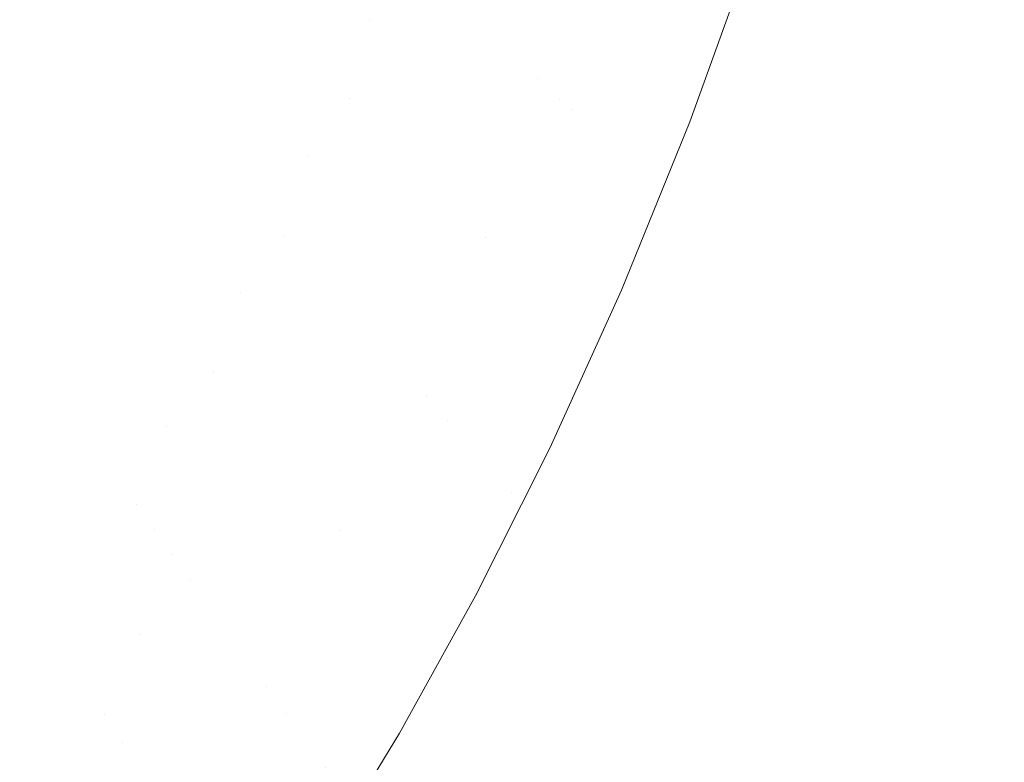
# Model space of a CAD drawing. Header units: centimetres. Extents: x -17.1 to 18.2, y 4.2 to 6.
# Tile 242 of 256: x 6.346 to 6.4224, y 4.5002 to 4.5579. Entities that reach past the tile are written whole.
import ezdxf

# ---------------------------------------------------------------- set-up
doc = ezdxf.new("R2010")
doc.units = ezdxf.units.CM
doc.header["$LTSCALE"] = 2.54
doc.layers.add('Lucido design-1', color=7, linetype='Continuous')

# ---------------------------------------------------------------- blocks, each defined once
blk = doc.blocks.new('Gruppo-3-1')
at = {"color": 7, "linetype": 'Continuous', "lineweight": 9}
blk.add_3dface([(-17.020308, 5.900212, -2276.22217), (-17.020308, 4.300212, -2276.22217), (18.147234, 4.300212, -2276.22217), (18.147234, 5.900212, -2276.22217)], dxfattribs=at)
for points, invisible_edges in [([(18.147234, 5.900212, -2277.02217), (6.24222, 4.401209, -2277.02217), (6.247738, 4.402007, -2277.02217)], 9), ([(6.24222, 4.401209, -2277.02217), (18.147234, 5.900212, -2277.02217), (18.147234, 4.300212, -2277.02217)], 9), ([(18.147234, 5.900212, -2277.02217), (6.247738, 4.402007, -2277.02217), (6.250767, 4.402575, -2277.02217)], 9), ([(6.250767, 4.402575, -2277.02217), (6.253268, 4.403044, -2277.02217), (18.147234, 5.900212, -2277.02217)], 10), ([(18.147234, 5.900212, -2277.02217), (6.253268, 4.403044, -2277.02217), (6.258817, 4.404324, -2277.02217)], 9), ([(18.147234, 5.900212, -2277.02217), (6.258817, 4.404324, -2277.02217), (6.26439, 4.405856, -2277.02217)], 9), ([(18.147234, 5.900212, -2277.02217), (6.26439, 4.405856, -2277.02217), (6.269994, 4.407647, -2277.02217)], 9), ([(18.147234, 5.900212, -2277.02217), (6.269994, 4.407647, -2277.02217), (6.275634, 4.409711, -2277.02217)], 9), ([(18.147234, 5.900212, -2277.02217), (6.275634, 4.409711, -2277.02217), (6.281313, 4.412058, -2277.02217)], 9), ([(18.147234, 5.900212, -2277.02217), (6.281313, 4.412058, -2277.02217), (6.287038, 4.414703, -2277.02217)], 9), ([(18.147234, 5.900212, -2277.02217), (6.287038, 4.414703, -2277.02217), (6.292811, 4.417664, -2277.02217)], 9), ([(18.147234, 5.900212, -2277.02217), (6.292811, 4.417664, -2277.02217), (6.298004, 4.420601, -2277.02217), (6.298635, 4.420958, -2277.02217)], 9), ([(18.147234, 5.900212, -2277.02217), (6.298635, 4.420958, -2277.02217), (6.304513, 4.424607, -2277.02217)], 9), ([(18.147234, 5.900212, -2277.02217), (6.304513, 4.424607, -2277.02217), (6.310445, 4.428633, -2277.02217)], 9), ([(18.147234, 5.900212, -2277.02217), (6.310445, 4.428633, -2277.02217), (6.316431, 4.433061, -2277.02217)], 9), ([(18.147234, 5.900212, -2277.02217), (6.316431, 4.433061, -2277.02217), (6.319508, 4.435537, -2277.02217), (6.322469, 4.437919, -2277.02217)], 9), ([(18.147234, 5.900212, -2277.02217), (6.322469, 4.437919, -2277.02217), (6.328555, 4.443236, -2277.02217)], 9), ([(18.147234, 5.900212, -2277.02217), (6.328555, 4.443236, -2277.02217), (6.334685, 4.449043, -2277.02217)], 9), ([(18.147234, 5.900212, -2277.02217), (6.334685, 4.449043, -2277.02217), (6.340848, 4.455373, -2277.02217)], 9), ([(18.147234, 5.900212, -2277.02217), (6.340848, 4.455373, -2277.02217), (6.347034, 4.462262, -2277.02217)], 9), ([(18.147234, 5.900212, -2277.02217), (6.347034, 4.462262, -2277.02217), (6.353228, 4.469745, -2277.02217)], 9), ([(18.147234, 5.900212, -2277.02217), (6.353228, 4.469745, -2277.02217), (6.356636, 4.474215, -2277.02217)], 9), ([(6.356636, 4.474215, -2277.02217), (6.359413, 4.477858, -2277.02217), (18.147234, 5.900212, -2277.02217)], 10), ([(18.147234, 5.900212, -2277.02217), (6.359413, 4.477858, -2277.02217), (6.365564, 4.486638, -2277.02217)], 9), ([(6.365564, 4.486638, -2277.02217), (6.369371, 4.492466, -2277.02217), (18.147234, 5.900212, -2277.02217)], 10), ([(18.147234, 5.900212, -2277.02217), (6.369371, 4.492466, -2277.02217), (6.371905, 4.496635, -2277.02217)], 9), ([(6.371905, 4.496635, -2277.02217), (6.375446, 4.502463, -2277.02217), (18.147234, 5.900212, -2277.02217)], 10), ([(18.147234, 5.900212, -2277.02217), (6.375446, 4.502463, -2277.02217), (6.381366, 4.513153, -2277.02217)], 9), ([(18.147234, 5.900212, -2277.02217), (6.381366, 4.513153, -2277.02217), (6.384928, 4.520239, -2277.02217)], 9), ([(6.384928, 4.520239, -2277.02217), (6.387131, 4.52462, -2277.02217), (18.147234, 5.900212, -2277.02217)], 10), ([(18.147234, 5.900212, -2277.02217), (6.387131, 4.52462, -2277.02217), (6.392692, 4.536882, -2277.02217)], 9), ([(6.392692, 4.536882, -2277.02217), (6.397999, 4.549945, -2277.02217), (18.147234, 5.900212, -2277.02217)], 10), ([(18.147234, 5.900212, -2277.02217), (6.397999, 4.549945, -2277.02217), (6.402994, 4.563808, -2277.02217)], 9), ([(6.389668, 4.565499, -2277.020427), (6.394471, 4.576228, -2277.020704), (6.386174, 4.553285, -2277.020704)], 11), ([(6.394471, 4.576228, -2277.020704), (6.395382, 4.575557, -2277.020957), (6.387041, 4.55249, -2277.020957), (6.386174, 4.553285, -2277.020704)], 15), ([(6.38791, 4.551692, -2277.021186), (6.387041, 4.55249, -2277.020957), (6.395382, 4.575557, -2277.020957), (6.396297, 4.574883, -2277.021186)], 15), ([(6.396297, 4.574883, -2277.021186), (6.397215, 4.574208, -2277.021392), (6.388783, 4.550891, -2277.021392), (6.38791, 4.551692, -2277.021186)], 15), ([(6.388783, 4.550891, -2277.021392), (6.397215, 4.574208, -2277.021392), (6.398136, 4.57353, -2277.021574)], 11), ([(6.388783, 4.550891, -2277.021392), (6.398136, 4.57353, -2277.021574), (6.379205, 4.526755, -2277.021574)], 11), ([(6.398136, 4.57353, -2277.021574), (6.399059, 4.57285, -2277.021731), (6.380026, 4.525825, -2277.021731), (6.379205, 4.526755, -2277.021574)], 15), ([(6.380849, 4.524892, -2277.021865), (6.380026, 4.525825, -2277.021731), (6.399059, 4.57285, -2277.021731), (6.399984, 4.57217, -2277.021865)], 15), ([(6.399984, 4.57217, -2277.021865), (6.400911, 4.571487, -2277.021975), (6.381674, 4.523958, -2277.021975), (6.380849, 4.524892, -2277.021865)], 15), ([(6.3825, 4.523023, -2277.02206), (6.381674, 4.523958, -2277.021975), (6.400911, 4.571487, -2277.021975), (6.401839, 4.570804, -2277.02206)], 15), ([(6.401839, 4.570804, -2277.02206), (6.402768, 4.57012, -2277.022121), (6.383327, 4.522087, -2277.022121), (6.3825, 4.523023, -2277.02206)], 15), ([(6.384154, 4.521149, -2277.022158), (6.383327, 4.522087, -2277.022121), (6.402768, 4.57012, -2277.022121), (6.403698, 4.569436, -2277.022158)], 15), ([(6.385298, 4.569097, -2277.018703), (6.386162, 4.568385, -2277.019093), (6.381898, 4.557208, -2277.019093), (6.381057, 4.55798, -2277.018703)], 15), ([(6.402994, 4.563808, -2277.02217), (6.397999, 4.549945, -2277.02217), (6.384154, 4.521149, -2277.022158), (6.403698, 4.569436, -2277.022158)], 14), ([(6.382745, 4.556432, -2277.019461), (6.381898, 4.557208, -2277.019093), (6.386162, 4.568385, -2277.019093), (6.387032, 4.567669, -2277.019461)], 15), ([(6.387032, 4.567669, -2277.019461), (6.387906, 4.56695, -2277.019806), (6.383596, 4.555651, -2277.019806), (6.382745, 4.556432, -2277.019461)], 15), ([(6.384451, 4.554866, -2277.020128), (6.383596, 4.555651, -2277.019806), (6.387906, 4.56695, -2277.019806), (6.388785, 4.566226, -2277.020128)], 15), ([(6.388785, 4.566226, -2277.020128), (6.389668, 4.565499, -2277.020427), (6.385311, 4.554077, -2277.020427), (6.384451, 4.554866, -2277.020128)], 15), ([(6.386174, 4.553285, -2277.020704), (6.385311, 4.554077, -2277.020427), (6.389668, 4.565499, -2277.020427)], 11), ([(6.357174, 4.559251, -2277.004376), (6.359424, 4.56415, -2277.004376), (6.360726, 4.562821, -2277.005971), (6.358454, 4.557874, -2277.005971)], 15), ([(6.36854, 4.562319, -2277.011756), (6.366287, 4.55715, -2277.011756), (6.364846, 4.558619, -2277.010405), (6.367076, 4.563735, -2277.010405)], 15), ([(6.344711, 4.558636, -2276.991952), (6.347032, 4.563188, -2276.991952), (6.348032, 4.562056, -2276.993838), (6.345692, 4.557466, -2276.993838)], 15), ([(6.354721, 4.561887, -2277.001035), (6.352406, 4.557103, -2277.001035), (6.351256, 4.558404, -2276.999294), (6.353551, 4.563145, -2276.999294)], 15), ([(6.358454, 4.557874, -2277.005971), (6.360726, 4.562821, -2277.005971), (6.362065, 4.561456, -2277.007509), (6.35977, 4.55646, -2277.007509)], 15), ([(6.370035, 4.560872, -2277.013037), (6.367759, 4.555648, -2277.013037), (6.366287, 4.55715, -2277.011756), (6.36854, 4.562319, -2277.011756)], 15), ([(6.373116, 4.55789, -2277.015378), (6.376126, 4.562504, -2277.015914), (6.371567, 4.551764, -2277.015914)], 11), ([(6.376126, 4.562504, -2277.015914), (6.376933, 4.561764, -2277.016431), (6.372348, 4.550967, -2277.016431), (6.371567, 4.551764, -2277.015914)], 15), ([(6.345692, 4.557466, -2276.993838), (6.348032, 4.562056, -2276.993838), (6.349069, 4.560881, -2276.995693), (6.346709, 4.556253, -2276.995693)], 15), ([(6.355929, 4.560589, -2277.00273), (6.353592, 4.55576, -2277.00273), (6.352406, 4.557103, -2277.001035), (6.354721, 4.561887, -2277.001035)], 15), ([(6.35977, 4.55646, -2277.007509), (6.362065, 4.561456, -2277.007509), (6.363439, 4.560055, -2277.008989), (6.361121, 4.555008, -2277.008989)], 15), ([(6.373137, 4.550163, -2277.016928), (6.372348, 4.550967, -2277.016431), (6.376933, 4.561764, -2277.016431), (6.377746, 4.561018, -2277.016928)], 15), ([(6.346709, 4.556253, -2276.995693), (6.349069, 4.560881, -2276.995693), (6.350144, 4.559664, -2276.997512), (6.347763, 4.554995, -2276.997512)], 15), ([(6.371561, 4.559395, -2277.014245), (6.369261, 4.554116, -2277.014245), (6.367759, 4.555648, -2277.013037), (6.370035, 4.560872, -2277.013037)], 15), ([(6.377746, 4.561018, -2277.016928), (6.378565, 4.560267, -2277.017404), (6.373931, 4.549352, -2277.017404), (6.373137, 4.550163, -2277.016928)], 15), ([(6.357174, 4.559251, -2277.004376), (6.354814, 4.554376, -2277.004376), (6.353592, 4.55576, -2277.00273), (6.355929, 4.560589, -2277.00273)], 15), ([(6.361121, 4.555008, -2277.008989), (6.363439, 4.560055, -2277.008989), (6.364846, 4.558619, -2277.010405), (6.362505, 4.553521, -2277.010405)], 15), ([(6.374731, 4.548536, -2277.017858), (6.373931, 4.549352, -2277.017404), (6.378565, 4.560267, -2277.017404), (6.37939, 4.55951, -2277.017858)], 15), ([(6.347763, 4.554995, -2276.997512), (6.350144, 4.559664, -2276.997512), (6.351256, 4.558404, -2276.999294), (6.348854, 4.553693, -2276.999294)], 15), ([(6.358454, 4.557874, -2277.005971), (6.356072, 4.552952, -2277.005971), (6.354814, 4.554376, -2277.004376), (6.357174, 4.559251, -2277.004376)], 15), ([(6.373116, 4.55789, -2277.015378), (6.370791, 4.552555, -2277.015378), (6.369261, 4.554116, -2277.014245), (6.371561, 4.559395, -2277.014245)], 15), ([(6.37939, 4.55951, -2277.017858), (6.380221, 4.558747, -2277.018292), (6.375536, 4.547715, -2277.018292), (6.374731, 4.548536, -2277.017858)], 15), ([(6.348854, 4.553693, -2276.999294), (6.351256, 4.558404, -2276.999294), (6.352406, 4.557103, -2277.001035), (6.349982, 4.552349, -2277.001035)], 15), ([(6.362505, 4.553521, -2277.010405), (6.364846, 4.558619, -2277.010405), (6.366287, 4.55715, -2277.011756), (6.363921, 4.551999, -2277.011756)], 15), ([(6.376347, 4.546888, -2277.018703), (6.375536, 4.547715, -2277.018292), (6.380221, 4.558747, -2277.018292), (6.381057, 4.55798, -2277.018703)], 15), ([(6.35977, 4.55646, -2277.007509), (6.357364, 4.551488, -2277.007509), (6.356072, 4.552952, -2277.005971), (6.358454, 4.557874, -2277.005971)], 15), ([(6.371567, 4.551764, -2277.015914), (6.370791, 4.552555, -2277.015378), (6.373116, 4.55789, -2277.015378)], 11), ([(6.381057, 4.55798, -2277.018703), (6.381898, 4.557208, -2277.019093), (6.377163, 4.546055, -2277.019093), (6.376347, 4.546888, -2277.018703)], 15), ([(6.346709, 4.556253, -2276.995693), (6.344242, 4.55166, -2276.995693), (6.343246, 4.552912, -2276.993838), (6.345692, 4.557466, -2276.993838)], 15), ([(6.349982, 4.552349, -2277.001035), (6.352406, 4.557103, -2277.001035), (6.353592, 4.55576, -2277.00273), (6.351145, 4.550961, -2277.00273)], 15), ([(6.363921, 4.551999, -2277.011756), (6.366287, 4.55715, -2277.011756), (6.367759, 4.555648, -2277.013037), (6.365368, 4.550443, -2277.013037)], 15), ([(6.377984, 4.545218, -2277.019461), (6.377163, 4.546055, -2277.019093), (6.381898, 4.557208, -2277.019093), (6.382745, 4.556432, -2277.019461)], 15), ([(6.347763, 4.554995, -2276.997512), (6.345275, 4.550362, -2276.997512), (6.344242, 4.55166, -2276.995693), (6.346709, 4.556253, -2276.995693)], 15), ([(6.361121, 4.555008, -2277.008989), (6.35869, 4.549986, -2277.008989), (6.357364, 4.551488, -2277.007509), (6.35977, 4.55646, -2277.007509)], 15), ([(6.382745, 4.556432, -2277.019461), (6.383596, 4.555651, -2277.019806), (6.378809, 4.544377, -2277.019806), (6.377984, 4.545218, -2277.019461)], 15), ([(6.351145, 4.550961, -2277.00273), (6.353592, 4.55576, -2277.00273), (6.354814, 4.554376, -2277.004376), (6.352344, 4.549531, -2277.004376)], 15), ([(6.365368, 4.550443, -2277.013037), (6.367759, 4.555648, -2277.013037), (6.369261, 4.554116, -2277.014245), (6.366844, 4.548856, -2277.014245)], 15), ([(6.379638, 4.543531, -2277.020128), (6.378809, 4.544377, -2277.019806), (6.383596, 4.555651, -2277.019806), (6.384451, 4.554866, -2277.020128)], 15), ([(6.348854, 4.553693, -2276.999294), (6.346344, 4.549019, -2276.999294), (6.345275, 4.550362, -2276.997512), (6.347763, 4.554995, -2276.997512)], 15), ([(6.362505, 4.553521, -2277.010405), (6.360049, 4.548447, -2277.010405), (6.35869, 4.549986, -2277.008989), (6.361121, 4.555008, -2277.008989)], 15), ([(6.384451, 4.554866, -2277.020128), (6.385311, 4.554077, -2277.020427), (6.380472, 4.542681, -2277.020427), (6.379638, 4.543531, -2277.020128)], 15), ([(6.352344, 4.549531, -2277.004376), (6.354814, 4.554376, -2277.004376), (6.356072, 4.552952, -2277.005971), (6.353577, 4.548059, -2277.005971)], 15), ([(6.366844, 4.548856, -2277.014245), (6.369261, 4.554116, -2277.014245), (6.370791, 4.552555, -2277.015378), (6.368349, 4.547239, -2277.015378)], 15), ([(6.381309, 4.541827, -2277.020704), (6.380472, 4.542681, -2277.020427), (6.385311, 4.554077, -2277.020427), (6.386174, 4.553285, -2277.020704)], 15), ([(6.349982, 4.552349, -2277.001035), (6.347448, 4.547631, -2277.001035), (6.346344, 4.549019, -2276.999294), (6.348854, 4.553693, -2276.999294)], 15), ([(6.363921, 4.551999, -2277.011756), (6.36144, 4.546873, -2277.011756), (6.360049, 4.548447, -2277.010405), (6.362505, 4.553521, -2277.010405)], 15), ([(6.386174, 4.553285, -2277.020704), (6.387041, 4.55249, -2277.020957), (6.382149, 4.54097, -2277.020957), (6.381309, 4.541827, -2277.020704)], 15), ([(6.351145, 4.550961, -2277.00273), (6.348588, 4.546199, -2277.00273), (6.347448, 4.547631, -2277.001035), (6.349982, 4.552349, -2277.001035)], 15), ([(6.353577, 4.548059, -2277.005971), (6.356072, 4.552952, -2277.005971), (6.357364, 4.551488, -2277.007509), (6.354845, 4.546547, -2277.007509)], 15), ([(6.368349, 4.547239, -2277.015378), (6.370791, 4.552555, -2277.015378), (6.371567, 4.551764, -2277.015914)], 11), ([(6.382149, 4.54097, -2277.020957), (6.387041, 4.55249, -2277.020957), (6.38791, 4.551692, -2277.021186)], 11), ([(6.354845, 4.546547, -2277.007509), (6.357364, 4.551488, -2277.007509), (6.35869, 4.549986, -2277.008989), (6.356146, 4.544996, -2277.008989)], 15), ([(6.365368, 4.550443, -2277.013037), (6.362861, 4.545263, -2277.013037), (6.36144, 4.546873, -2277.011756), (6.363921, 4.551999, -2277.011756)], 15), ([(6.368349, 4.547239, -2277.015378), (6.371567, 4.551764, -2277.015914), (6.366537, 4.5411, -2277.015914)], 11), ([(6.371567, 4.551764, -2277.015914), (6.372348, 4.550967, -2277.016431), (6.367292, 4.540245, -2277.016431), (6.366537, 4.5411, -2277.015914)], 15), ([(6.382149, 4.54097, -2277.020957), (6.38791, 4.551692, -2277.021186), (6.377568, 4.528608, -2277.021186)], 11), ([(6.38791, 4.551692, -2277.021186), (6.388783, 4.550891, -2277.021392), (6.378385, 4.527683, -2277.021392), (6.377568, 4.528608, -2277.021186)], 15), ([(6.352344, 4.549531, -2277.004376), (6.349762, 4.544723, -2277.004376), (6.348588, 4.546199, -2277.00273), (6.351145, 4.550961, -2277.00273)], 15), ([(6.368053, 4.539383, -2277.016928), (6.367292, 4.540245, -2277.016431), (6.372348, 4.550967, -2277.016431), (6.373137, 4.550163, -2277.016928)], 15), ([(6.379205, 4.526755, -2277.021574), (6.378385, 4.527683, -2277.021392), (6.388783, 4.550891, -2277.021392)], 11), ([(6.342678, 4.545772, -2276.997512), (6.345275, 4.550362, -2276.997512), (6.346344, 4.549019, -2276.999294), (6.343723, 4.544387, -2276.999294)], 15), ([(6.356146, 4.544996, -2277.008989), (6.35869, 4.549986, -2277.008989), (6.360049, 4.548447, -2277.010405), (6.357478, 4.543405, -2277.010405)], 15), ([(6.366844, 4.548856, -2277.014245), (6.364311, 4.543621, -2277.014245), (6.362861, 4.545263, -2277.013037), (6.365368, 4.550443, -2277.013037)], 15), ([(6.373137, 4.550163, -2277.016928), (6.373931, 4.549352, -2277.017404), (6.36882, 4.538515, -2277.017404), (6.368053, 4.539383, -2277.016928)], 15), ([(6.384154, 4.521149, -2277.022158), (6.397999, 4.549945, -2277.02217), (6.392692, 4.536882, -2277.02217)], 9), ([(6.353577, 4.548059, -2277.005971), (6.35097, 4.543205, -2277.005971), (6.349762, 4.544723, -2277.004376), (6.352344, 4.549531, -2277.004376)], 15), ([(6.369592, 4.53764, -2277.017858), (6.36882, 4.538515, -2277.017404), (6.373931, 4.549352, -2277.017404), (6.374731, 4.548536, -2277.017858)], 15), ([(6.343723, 4.544387, -2276.999294), (6.346344, 4.549019, -2276.999294), (6.347448, 4.547631, -2277.001035), (6.344803, 4.542957, -2277.001035)], 15), ([(6.357478, 4.543405, -2277.010405), (6.360049, 4.548447, -2277.010405), (6.36144, 4.546873, -2277.011756), (6.358842, 4.541778, -2277.011756)], 15), ([(6.368349, 4.547239, -2277.015378), (6.365788, 4.541948, -2277.015378), (6.364311, 4.543621, -2277.014245), (6.366844, 4.548856, -2277.014245)], 15), ([(6.374731, 4.548536, -2277.017858), (6.375536, 4.547715, -2277.018292), (6.37037, 4.53676, -2277.018292), (6.369592, 4.53764, -2277.017858)], 15), ([(6.344803, 4.542957, -2277.001035), (6.347448, 4.547631, -2277.001035), (6.348588, 4.546199, -2277.00273), (6.345918, 4.541481, -2277.00273)], 15), ([(6.354845, 4.546547, -2277.007509), (6.352212, 4.541645, -2277.007509), (6.35097, 4.543205, -2277.005971), (6.353577, 4.548059, -2277.005971)], 15), ([(6.371153, 4.535873, -2277.018703), (6.37037, 4.53676, -2277.018292), (6.375536, 4.547715, -2277.018292), (6.376347, 4.546888, -2277.018703)], 15), ([(6.358842, 4.541778, -2277.011756), (6.36144, 4.546873, -2277.011756), (6.362861, 4.545263, -2277.013037), (6.360236, 4.540116, -2277.013037)], 15), ([(6.366537, 4.5411, -2277.015914), (6.365788, 4.541948, -2277.015378), (6.368349, 4.547239, -2277.015378)], 11), ([(6.376347, 4.546888, -2277.018703), (6.377163, 4.546055, -2277.019093), (6.37194, 4.534981, -2277.019093), (6.371153, 4.535873, -2277.018703)], 15), ([(6.345918, 4.541481, -2277.00273), (6.348588, 4.546199, -2277.00273), (6.349762, 4.544723, -2277.004376), (6.347067, 4.53996, -2277.004376)], 15), ([(6.356146, 4.544996, -2277.008989), (6.353486, 4.540043, -2277.008989), (6.352212, 4.541645, -2277.007509), (6.354845, 4.546547, -2277.007509)], 15), ([(6.372733, 4.534084, -2277.019461), (6.37194, 4.534981, -2277.019093), (6.377163, 4.546055, -2277.019093), (6.377984, 4.545218, -2277.019461)], 15), ([(6.347067, 4.53996, -2277.004376), (6.349762, 4.544723, -2277.004376), (6.35097, 4.543205, -2277.005971), (6.348249, 4.538395, -2277.005971)], 15), ([(6.357478, 4.543405, -2277.010405), (6.354791, 4.538403, -2277.010405), (6.353486, 4.540043, -2277.008989), (6.356146, 4.544996, -2277.008989)], 15), ([(6.360236, 4.540116, -2277.013037), (6.362861, 4.545263, -2277.013037), (6.364311, 4.543621, -2277.014245), (6.361658, 4.538419, -2277.014245)], 15), ([(6.377984, 4.545218, -2277.019461), (6.378809, 4.544377, -2277.019806), (6.373529, 4.533182, -2277.019806), (6.372733, 4.534084, -2277.019461)], 15), ([(6.37433, 4.532275, -2277.020128), (6.373529, 4.533182, -2277.019806), (6.378809, 4.544377, -2277.019806), (6.379638, 4.543531, -2277.020128)], 15), ([(6.348249, 4.538395, -2277.005971), (6.35097, 4.543205, -2277.005971), (6.352212, 4.541645, -2277.007509), (6.349463, 4.536787, -2277.007509)], 15), ([(6.358842, 4.541778, -2277.011756), (6.356128, 4.536724, -2277.011756), (6.354791, 4.538403, -2277.010405), (6.357478, 4.543405, -2277.010405)], 15), ([(6.361658, 4.538419, -2277.014245), (6.364311, 4.543621, -2277.014245), (6.365788, 4.541948, -2277.015378), (6.363108, 4.53669, -2277.015378)], 15), ([(6.379638, 4.543531, -2277.020128), (6.380472, 4.542681, -2277.020427), (6.375135, 4.531364, -2277.020427), (6.37433, 4.532275, -2277.020128)], 15), ([(6.375943, 4.530449, -2277.020704), (6.375135, 4.531364, -2277.020427), (6.380472, 4.542681, -2277.020427), (6.381309, 4.541827, -2277.020704)], 15), ([(6.349463, 4.536787, -2277.007509), (6.352212, 4.541645, -2277.007509), (6.353486, 4.540043, -2277.008989), (6.35071, 4.535137, -2277.008989)], 15), ([(6.360236, 4.540116, -2277.013037), (6.357493, 4.535008, -2277.013037), (6.356128, 4.536724, -2277.011756), (6.358842, 4.541778, -2277.011756)], 15), ([(6.363108, 4.53669, -2277.015378), (6.365788, 4.541948, -2277.015378), (6.366537, 4.5411, -2277.015914)], 11), ([(6.381309, 4.541827, -2277.020704), (6.382149, 4.54097, -2277.020957), (6.376754, 4.52953, -2277.020957), (6.375943, 4.530449, -2277.020704)], 15), ([(6.347067, 4.53996, -2277.004376), (6.344258, 4.53525, -2277.004376), (6.343136, 4.536815, -2277.00273), (6.345918, 4.541481, -2277.00273)], 15), ([(6.363108, 4.53669, -2277.015378), (6.366537, 4.5411, -2277.015914), (6.361025, 4.530569, -2277.015914)], 11), ([(6.366537, 4.5411, -2277.015914), (6.367292, 4.540245, -2277.016431), (6.36175, 4.529658, -2277.016431), (6.361025, 4.530569, -2277.015914)], 15), ([(6.377568, 4.528608, -2277.021186), (6.376754, 4.52953, -2277.020957), (6.382149, 4.54097, -2277.020957)], 11), ([(6.348249, 4.538395, -2277.005971), (6.345413, 4.533639, -2277.005971), (6.344258, 4.53525, -2277.004376), (6.347067, 4.53996, -2277.004376)], 15), ([(6.35071, 4.535137, -2277.008989), (6.353486, 4.540043, -2277.008989), (6.354791, 4.538403, -2277.010405), (6.351987, 4.533446, -2277.010405)], 15), ([(6.361658, 4.538419, -2277.014245), (6.358886, 4.533257, -2277.014245), (6.357493, 4.535008, -2277.013037), (6.360236, 4.540116, -2277.013037)], 15), ([(6.362481, 4.528739, -2277.016928), (6.36175, 4.529658, -2277.016431), (6.367292, 4.540245, -2277.016431), (6.368053, 4.539383, -2277.016928)], 15), ([(6.368053, 4.539383, -2277.016928), (6.36882, 4.538515, -2277.017404), (6.363218, 4.527813, -2277.017404), (6.362481, 4.528739, -2277.016928)], 15), ([(6.36396, 4.52688, -2277.017858), (6.363218, 4.527813, -2277.017404), (6.36882, 4.538515, -2277.017404), (6.369592, 4.53764, -2277.017858)], 15), ([(6.349463, 4.536787, -2277.007509), (6.346599, 4.531983, -2277.007509), (6.345413, 4.533639, -2277.005971), (6.348249, 4.538395, -2277.005971)], 15), ([(6.351987, 4.533446, -2277.010405), (6.354791, 4.538403, -2277.010405), (6.356128, 4.536724, -2277.011756), (6.353294, 4.531716, -2277.011756)], 15), ([(6.363108, 4.53669, -2277.015378), (6.360306, 4.531473, -2277.015378), (6.358886, 4.533257, -2277.014245), (6.361658, 4.538419, -2277.014245)], 15), ([(6.369592, 4.53764, -2277.017858), (6.37037, 4.53676, -2277.018292), (6.364707, 4.525941, -2277.018292), (6.36396, 4.52688, -2277.017858)], 15), ([(6.35071, 4.535137, -2277.008989), (6.347817, 4.530284, -2277.008989), (6.346599, 4.531983, -2277.007509), (6.349463, 4.536787, -2277.007509)], 15), ([(6.353294, 4.531716, -2277.011756), (6.356128, 4.536724, -2277.011756), (6.357493, 4.535008, -2277.013037), (6.354629, 4.529947, -2277.013037)], 15), ([(6.361025, 4.530569, -2277.015914), (6.360306, 4.531473, -2277.015378), (6.363108, 4.53669, -2277.015378)], 11), ([(6.365459, 4.524996, -2277.018703), (6.364707, 4.525941, -2277.018292), (6.37037, 4.53676, -2277.018292), (6.371153, 4.535873, -2277.018703)], 15), ([(6.392692, 4.536882, -2277.02217), (6.387131, 4.52462, -2277.02217), (6.384928, 4.520239, -2277.02217), (6.384154, 4.521149, -2277.022158)], 12), ([(6.371153, 4.535873, -2277.018703), (6.37194, 4.534981, -2277.019093), (6.366216, 4.524045, -2277.019093), (6.365459, 4.524996, -2277.018703)], 15), ([(6.351987, 4.533446, -2277.010405), (6.349064, 4.528544, -2277.010405), (6.347817, 4.530284, -2277.008989), (6.35071, 4.535137, -2277.008989)], 15), ([(6.354629, 4.529947, -2277.013037), (6.357493, 4.535008, -2277.013037), (6.358886, 4.533257, -2277.014245), (6.355992, 4.528143, -2277.014245)], 15), ([(6.366977, 4.523089, -2277.019461), (6.366216, 4.524045, -2277.019093), (6.37194, 4.534981, -2277.019093), (6.372733, 4.534084, -2277.019461)], 15), ([(6.372733, 4.534084, -2277.019461), (6.373529, 4.533182, -2277.019806), (6.367743, 4.522127, -2277.019806), (6.366977, 4.523089, -2277.019461)], 15), ([(6.342461, 4.528942, -2277.005971), (6.345413, 4.533639, -2277.005971), (6.346599, 4.531983, -2277.007509), (6.343618, 4.52724, -2277.007509)], 15), ([(6.353294, 4.531716, -2277.011756), (6.350341, 4.526762, -2277.011756), (6.349064, 4.528544, -2277.010405), (6.351987, 4.533446, -2277.010405)], 15), ([(6.355992, 4.528143, -2277.014245), (6.358886, 4.533257, -2277.014245), (6.360306, 4.531473, -2277.015378), (6.357381, 4.526304, -2277.015378)], 15), ([(6.368512, 4.52116, -2277.020128), (6.367743, 4.522127, -2277.019806), (6.373529, 4.533182, -2277.019806), (6.37433, 4.532275, -2277.020128)], 15), ([(6.343618, 4.52724, -2277.007509), (6.346599, 4.531983, -2277.007509), (6.347817, 4.530284, -2277.008989), (6.344806, 4.525493, -2277.008989)], 15), ([(6.354629, 4.529947, -2277.013037), (6.351645, 4.524942, -2277.013037), (6.350341, 4.526762, -2277.011756), (6.353294, 4.531716, -2277.011756)], 15), ([(6.37433, 4.532275, -2277.020128), (6.375135, 4.531364, -2277.020427), (6.369285, 4.520189, -2277.020427), (6.368512, 4.52116, -2277.020128)], 15), ([(6.357381, 4.526304, -2277.015378), (6.360306, 4.531473, -2277.015378), (6.361025, 4.530569, -2277.015914)], 11), ([(6.370061, 4.519213, -2277.020704), (6.369285, 4.520189, -2277.020427), (6.375135, 4.531364, -2277.020427), (6.375943, 4.530449, -2277.020704)], 15), ([(6.344806, 4.525493, -2277.008989), (6.347817, 4.530284, -2277.008989), (6.349064, 4.528544, -2277.010405), (6.346023, 4.523704, -2277.010405)], 15), ([(6.357381, 4.526304, -2277.015378), (6.361025, 4.530569, -2277.015914), (6.35502, 4.520233, -2277.015914)], 11), ([(6.361025, 4.530569, -2277.015914), (6.36175, 4.529658, -2277.016431), (6.355713, 4.519266, -2277.016431), (6.35502, 4.520233, -2277.015914)], 15), ([(6.375943, 4.530449, -2277.020704), (6.376754, 4.52953, -2277.020957), (6.370841, 4.518233, -2277.020957), (6.370061, 4.519213, -2277.020704)], 15), ([(6.355992, 4.528143, -2277.014245), (6.352977, 4.523085, -2277.014245), (6.351645, 4.524942, -2277.013037), (6.354629, 4.529947, -2277.013037)], 15), ([(6.356412, 4.518291, -2277.016928), (6.355713, 4.519266, -2277.016431), (6.36175, 4.529658, -2277.016431), (6.362481, 4.528739, -2277.016928)], 15), ([(6.370841, 4.518233, -2277.020957), (6.376754, 4.52953, -2277.020957), (6.377568, 4.528608, -2277.021186)], 11), ([(6.346023, 4.523704, -2277.010405), (6.349064, 4.528544, -2277.010405), (6.350341, 4.526762, -2277.011756), (6.347268, 4.521872, -2277.011756)], 15), ([(6.362481, 4.528739, -2277.016928), (6.363218, 4.527813, -2277.017404), (6.357116, 4.517309, -2277.017404), (6.356412, 4.518291, -2277.016928)], 15), ([(6.370841, 4.518233, -2277.020957), (6.377568, 4.528608, -2277.021186), (6.365147, 4.506103, -2277.021186)], 11), ([(6.377568, 4.528608, -2277.021186), (6.378385, 4.527683, -2277.021392), (6.365897, 4.505056, -2277.021392), (6.365147, 4.506103, -2277.021186)], 15), ([(6.357381, 4.526304, -2277.015378), (6.354333, 4.521192, -2277.015378), (6.352977, 4.523085, -2277.014245), (6.355992, 4.528143, -2277.014245)], 15), ([(6.357825, 4.51632, -2277.017858), (6.357116, 4.517309, -2277.017404), (6.363218, 4.527813, -2277.017404), (6.36396, 4.52688, -2277.017858)], 15), ([(6.36665, 4.504006, -2277.021574), (6.365897, 4.505056, -2277.021392), (6.378385, 4.527683, -2277.021392), (6.379205, 4.526755, -2277.021574)], 15), ([(6.347268, 4.521872, -2277.011756), (6.350341, 4.526762, -2277.011756), (6.351645, 4.524942, -2277.013037), (6.34854, 4.52, -2277.013037)], 15), ([(6.35502, 4.520233, -2277.015914), (6.354333, 4.521192, -2277.015378), (6.357381, 4.526304, -2277.015378)], 11), ([(6.36396, 4.52688, -2277.017858), (6.364707, 4.525941, -2277.018292), (6.358539, 4.515323, -2277.018292), (6.357825, 4.51632, -2277.017858)], 15), ([(6.379205, 4.526755, -2277.021574), (6.380026, 4.525825, -2277.021731), (6.367404, 4.502954, -2277.021731), (6.36665, 4.504006, -2277.021574)], 15), ([(6.346023, 4.523704, -2277.010405), (6.342862, 4.518934, -2277.010405), (6.341677, 4.520772, -2277.008989), (6.344806, 4.525493, -2277.008989)], 15), ([(6.359258, 4.514321, -2277.018703), (6.358539, 4.515323, -2277.018292), (6.364707, 4.525941, -2277.018292), (6.365459, 4.524996, -2277.018703)], 15), ([(6.368159, 4.5019, -2277.021865), (6.367404, 4.502954, -2277.021731), (6.380026, 4.525825, -2277.021731), (6.380849, 4.524892, -2277.021865)], 15), ([(6.34854, 4.52, -2277.013037), (6.351645, 4.524942, -2277.013037), (6.352977, 4.523085, -2277.014245), (6.349838, 4.518091, -2277.014245)], 15), ([(6.365459, 4.524996, -2277.018703), (6.366216, 4.524045, -2277.019093), (6.359981, 4.513312, -2277.019093), (6.359258, 4.514321, -2277.018703)], 15), ([(6.380849, 4.524892, -2277.021865), (6.381674, 4.523958, -2277.021975), (6.368917, 4.500843, -2277.021975), (6.368159, 4.5019, -2277.021865)], 15), ([(6.360708, 4.512297, -2277.019461), (6.359981, 4.513312, -2277.019093), (6.366216, 4.524045, -2277.019093), (6.366977, 4.523089, -2277.019461)], 15), ([(6.369675, 4.499785, -2277.02206), (6.368917, 4.500843, -2277.021975), (6.381674, 4.523958, -2277.021975), (6.3825, 4.523023, -2277.02206)], 15), ([(6.347268, 4.521872, -2277.011756), (6.344074, 4.517053, -2277.011756), (6.342862, 4.518934, -2277.010405), (6.346023, 4.523704, -2277.010405)], 15), ([(6.349838, 4.518091, -2277.014245), (6.352977, 4.523085, -2277.014245), (6.354333, 4.521192, -2277.015378), (6.351161, 4.516145, -2277.015378)], 15), ([(6.366977, 4.523089, -2277.019461), (6.367743, 4.522127, -2277.019806), (6.361439, 4.511276, -2277.019806), (6.360708, 4.512297, -2277.019461)], 15), ([(6.3825, 4.523023, -2277.02206), (6.383327, 4.522087, -2277.022121), (6.370434, 4.498726, -2277.022121), (6.369675, 4.499785, -2277.02206)], 15), ([(6.34854, 4.52, -2277.013037), (6.345313, 4.515131, -2277.013037), (6.344074, 4.517053, -2277.011756), (6.347268, 4.521872, -2277.011756)], 15), ([(6.362174, 4.510251, -2277.020128), (6.361439, 4.511276, -2277.019806), (6.367743, 4.522127, -2277.019806), (6.368512, 4.52116, -2277.020128)], 15), ([(6.370434, 4.498726, -2277.022121), (6.383327, 4.522087, -2277.022121), (6.384154, 4.521149, -2277.022158)], 11), ([(6.351161, 4.516145, -2277.015378), (6.354333, 4.521192, -2277.015378), (6.35502, 4.520233, -2277.015914)], 11), ([(6.368512, 4.52116, -2277.020128), (6.369285, 4.520189, -2277.020427), (6.362913, 4.50922, -2277.020427), (6.362174, 4.510251, -2277.020128)], 15), ([(6.370434, 4.498726, -2277.022121), (6.384154, 4.521149, -2277.022158), (6.384928, 4.520239, -2277.02217), (6.381366, 4.513153, -2277.02217)], 11), ([(6.35502, 4.520233, -2277.015914), (6.355713, 4.519266, -2277.016431), (6.352507, 4.514164, -2277.016431), (6.351161, 4.516145, -2277.015378)], 15), ([(6.363655, 4.508185, -2277.020704), (6.362913, 4.50922, -2277.020427), (6.369285, 4.520189, -2277.020427), (6.370061, 4.519213, -2277.020704)], 15), ([(6.349838, 4.518091, -2277.014245), (6.346577, 4.513169, -2277.014245), (6.345313, 4.515131, -2277.013037), (6.34854, 4.52, -2277.013037)], 15), ([(6.352507, 4.514164, -2277.016431), (6.355713, 4.519266, -2277.016431), (6.356412, 4.518291, -2277.016928)], 11), ([(6.370061, 4.519213, -2277.020704), (6.370841, 4.518233, -2277.020957), (6.3644, 4.507146, -2277.020957), (6.363655, 4.508185, -2277.020704)], 15), ([(6.351161, 4.516145, -2277.015378), (6.347865, 4.511171, -2277.015378), (6.346577, 4.513169, -2277.014245), (6.349838, 4.518091, -2277.014245)], 15), ([(6.356412, 4.518291, -2277.016928), (6.357116, 4.517309, -2277.017404), (6.353875, 4.512152, -2277.017404), (6.352507, 4.514164, -2277.016431)], 15), ([(6.365147, 4.506103, -2277.021186), (6.3644, 4.507146, -2277.020957), (6.370841, 4.518233, -2277.020957)], 11), ([(6.353875, 4.512152, -2277.017404), (6.357116, 4.517309, -2277.017404), (6.357825, 4.51632, -2277.017858)], 11), ([(6.357825, 4.51632, -2277.017858), (6.358539, 4.515323, -2277.018292), (6.355263, 4.510111, -2277.018292), (6.353875, 4.512152, -2277.017404)], 15), ([(6.352507, 4.514164, -2277.016431), (6.349176, 4.509137, -2277.016431), (6.347865, 4.511171, -2277.015378), (6.351161, 4.516145, -2277.015378)], 15), ([(6.341964, 4.510342, -2277.013037), (6.345313, 4.515131, -2277.013037), (6.346577, 4.513169, -2277.014245), (6.343193, 4.508329, -2277.014245)], 15), ([(6.355263, 4.510111, -2277.018292), (6.358539, 4.515323, -2277.018292), (6.359258, 4.514321, -2277.018703)], 11), ([(6.353875, 4.512152, -2277.017404), (6.350508, 4.50707, -2277.017404), (6.349176, 4.509137, -2277.016431), (6.352507, 4.514164, -2277.016431)], 15), ([(6.355263, 4.510111, -2277.018292), (6.359258, 4.514321, -2277.018703), (6.352541, 4.503915, -2277.018703)], 11), ([(6.359258, 4.514321, -2277.018703), (6.359981, 4.513312, -2277.019093), (6.353228, 4.502849, -2277.019093), (6.352541, 4.503915, -2277.018703)], 15), ([(6.353919, 4.501777, -2277.019461), (6.353228, 4.502849, -2277.019093), (6.359981, 4.513312, -2277.019093), (6.360708, 4.512297, -2277.019461)], 15), ([(6.343193, 4.508329, -2277.014245), (6.346577, 4.513169, -2277.014245), (6.347865, 4.511171, -2277.015378), (6.344445, 4.506279, -2277.015378)], 15), ([(6.381366, 4.513153, -2277.02217), (6.375446, 4.502463, -2277.02217), (6.371905, 4.496635, -2277.02217), (6.370434, 4.498726, -2277.022121)], 12), ([(6.355263, 4.510111, -2277.018292), (6.351859, 4.504974, -2277.018292), (6.350508, 4.50707, -2277.017404), (6.353875, 4.512152, -2277.017404)], 15), ([(6.360708, 4.512297, -2277.019461), (6.361439, 4.511276, -2277.019806), (6.354613, 4.5007, -2277.019806), (6.353919, 4.501777, -2277.019461)], 15), ([(6.344445, 4.506279, -2277.015378), (6.347865, 4.511171, -2277.015378), (6.349176, 4.509137, -2277.016431), (6.345719, 4.504193, -2277.016431)], 15), ([(6.355311, 4.499617, -2277.020128), (6.354613, 4.5007, -2277.019806), (6.361439, 4.511276, -2277.019806), (6.362174, 4.510251, -2277.020128)], 15), ([(6.362174, 4.510251, -2277.020128), (6.362913, 4.50922, -2277.020427), (6.356013, 4.498528, -2277.020427), (6.355311, 4.499617, -2277.020128)], 15), ([(6.352541, 4.503915, -2277.018703), (6.351859, 4.504974, -2277.018292), (6.355263, 4.510111, -2277.018292)], 11), ([(6.345719, 4.504193, -2277.016431), (6.349176, 4.509137, -2277.016431), (6.350508, 4.50707, -2277.017404), (6.347013, 4.502073, -2277.017404)], 15), ([(6.356717, 4.497435, -2277.020704), (6.356013, 4.498528, -2277.020427), (6.362913, 4.50922, -2277.020427), (6.363655, 4.508185, -2277.020704)], 15), ([(6.363655, 4.508185, -2277.020704), (6.3644, 4.507146, -2277.020957), (6.357424, 4.496338, -2277.020957), (6.356717, 4.497435, -2277.020704)], 15), ([(6.358134, 4.495237, -2277.021186), (6.357424, 4.496338, -2277.020957), (6.3644, 4.507146, -2277.020957), (6.365147, 4.506103, -2277.021186)], 15), ([(6.347013, 4.502073, -2277.017404), (6.350508, 4.50707, -2277.017404), (6.351859, 4.504974, -2277.018292), (6.348326, 4.499922, -2277.018292)], 15), ([(6.365147, 4.506103, -2277.021186), (6.365897, 4.505056, -2277.021392), (6.358846, 4.494131, -2277.021392), (6.358134, 4.495237, -2277.021186)], 15), ([(6.348326, 4.499922, -2277.018292), (6.351859, 4.504974, -2277.018292), (6.352541, 4.503915, -2277.018703)], 11), ([(6.358846, 4.494131, -2277.021392), (6.365897, 4.505056, -2277.021392), (6.36665, 4.504006, -2277.021574)], 11), ([(6.347013, 4.502073, -2277.017404), (6.343392, 4.497168, -2277.017404), (6.342136, 4.49934, -2277.016431), (6.345719, 4.504193, -2277.016431)], 15), ([(6.352541, 4.503915, -2277.018703), (6.353228, 4.502849, -2277.019093), (6.349657, 4.497742, -2277.019093), (6.348326, 4.499922, -2277.018292)], 15), ([(6.358846, 4.494131, -2277.021392), (6.36665, 4.504006, -2277.021574), (6.351927, 4.482401, -2277.021574)], 11), ([(6.36665, 4.504006, -2277.021574), (6.367404, 4.502954, -2277.021731), (6.352603, 4.481232, -2277.021731), (6.351927, 4.482401, -2277.021574)], 15), ([(6.349657, 4.497742, -2277.019093), (6.353228, 4.502849, -2277.019093), (6.353919, 4.501777, -2277.019461)], 11), ([(6.353279, 4.480062, -2277.021865), (6.352603, 4.481232, -2277.021731), (6.367404, 4.502954, -2277.021731), (6.368159, 4.5019, -2277.021865)], 15), ([(6.348326, 4.499922, -2277.018292), (6.344666, 4.494964, -2277.018292), (6.343392, 4.497168, -2277.017404), (6.347013, 4.502073, -2277.017404)], 15), ([(6.349657, 4.497742, -2277.019093), (6.353919, 4.501777, -2277.019461), (6.346608, 4.491604, -2277.019461)], 11), ([(6.353919, 4.501777, -2277.019461), (6.354613, 4.5007, -2277.019806), (6.347263, 4.490471, -2277.019806), (6.346608, 4.491604, -2277.019461)], 15), ([(6.368159, 4.5019, -2277.021865), (6.368917, 4.500843, -2277.021975), (6.353957, 4.478889, -2277.021975), (6.353279, 4.480062, -2277.021865)], 15), ([(6.347921, 4.489332, -2277.020128), (6.347263, 4.490471, -2277.019806), (6.354613, 4.5007, -2277.019806), (6.355311, 4.499617, -2277.020128)], 15), ([(6.353957, 4.478889, -2277.021975), (6.368917, 4.500843, -2277.021975), (6.369675, 4.499785, -2277.02206)], 11)]:
    blk.add_3dface(points, dxfattribs=dict(at, invisible_edges=invisible_edges))
blk = doc.blocks.new('Gruppo-4-1')
at = {"color": 7}
blk.add_blockref('Gruppo-3-1', (0, 0), dxfattribs=at)

msp = doc.modelspace()

# ---------------------------------------------------------------- block references
at = {"layer": 'Lucido design-1', "color": 7}
msp.add_blockref('Gruppo-4-1', (0, 0), dxfattribs=at)

doc.saveas('drawing.dxf')
